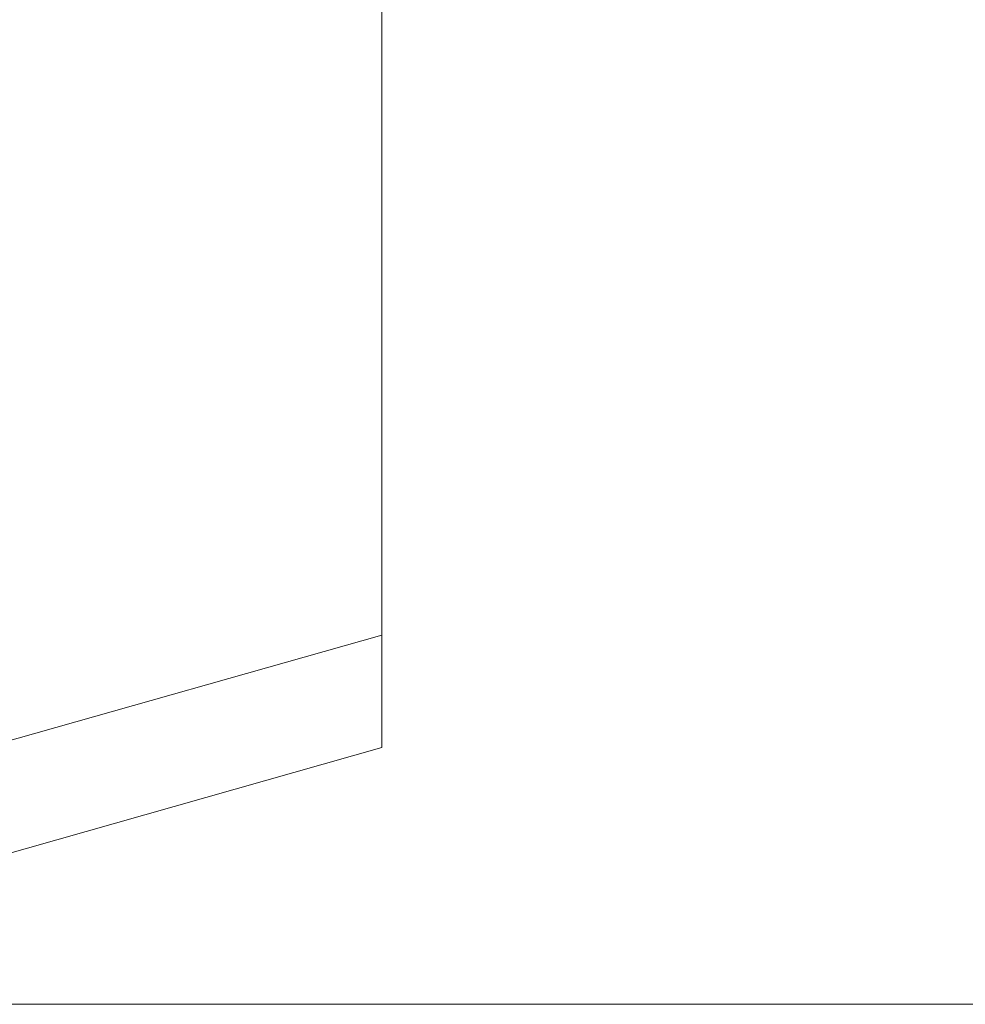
# Model space of a CAD drawing. Header units: inches. Extents: x 1 to 109, y 1 to 85.
# Tile 238 of 256: x 88.6322 to 88.7043, y 20.7481 to 20.8232. Entities that reach past the tile are written whole.
import ezdxf

# ---------------------------------------------------------------- set-up
doc = ezdxf.new("R2010")
doc.units = ezdxf.units.IN
doc.header["$MEASUREMENT"] = 0

msp = doc.modelspace()

# ---------------------------------------------------------------- linework, layer by layer
at = {"color": 7, "linetype": 'Continuous', "lineweight": 15, "ltscale": 5}
for p, q in [((88.659824, 20.867105), (88.659824, 20.776285)), ((88.659824, 20.858522), (88.659824, 20.767701)), ((88.628709, 20.767451), (88.659824, 20.776272)), ((88.628709, 20.758867), (88.659824, 20.767688)), ((88.736642, 20.748105), (88.569976, 20.748105))]:
    msp.add_line(p, q, dxfattribs=at)

doc.saveas('drawing.dxf')
